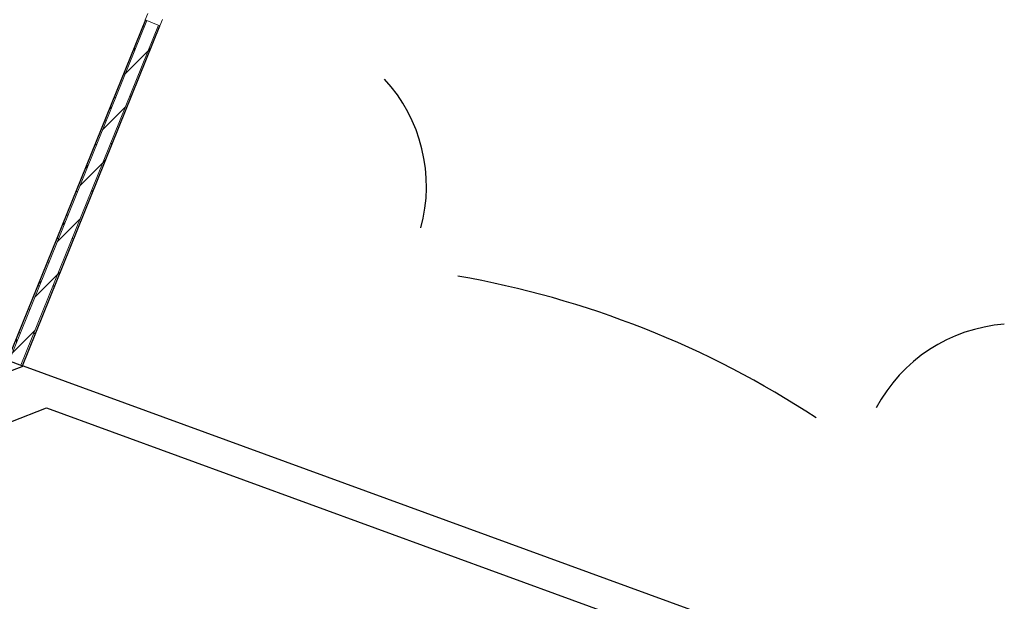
# Model space of a CAD drawing. Header units: inches. Extents: x 424 to 2043, y -237 to 445.
# Tile 35 of 256: x 629.26 to 635.53, y -129.85 to -126.15. Entities that reach past the tile are written whole.
import ezdxf

# ---------------------------------------------------------------- set-up
doc = ezdxf.new("R2010")
doc.units = ezdxf.units.IN
doc.header["$MEASUREMENT"] = 0
for name, color, linetype, lineweight in [('A-DOOR', 31, 'Continuous', 9), ('A-WALL', 113, 'Continuous', 9), ('A-WALL-PATT', 111, 'Continuous', 25)]:
    doc.layers.add(name, color=color, linetype=linetype, lineweight=lineweight)

# ---------------------------------------------------------------- blocks, each defined once
blk = doc.blocks.new('5-panel_Bi-fold_external_door_10806 - Type 1-225860-همکف')
at = {"layer": 'A-DOOR'}
for p, q in [((-2.331, 0.0516), (-2.375, 0.0516)), ((-2.375, 0.0516), (-2.375, -0.05)), ((-2.375, -0.05), (-2.331, -0.05))]:
    blk.add_line(p, q, dxfattribs=at)

msp = doc.modelspace()

# ---------------------------------------------------------------- hatches: boundary and pattern name
at = {"layer": 'A-WALL-PATT', "lineweight": 9}
h = msp.add_hatch(dxfattribs=at)
h.set_pattern_fill('FP_3', color=256, angle=-0.04545, style=0, pattern_type=2)
h.set_pattern_definition([(359.95455, (751.64944, -115.18966), (0.000119, 0.14999995), []), (89.95455, (751.64944, -115.18966), (-0.14999995, 0.000119), [])])
h.paths.add_polyline_path([(629.1915, -128.3212), (630.0691, -126.1541), (630.0598, -126.1503), (629.1821, -128.3178)], flags=0)
h.paths.add_polyline_path([(631.9458, -121.5197), (634.3442, -115.5969), (634.3349, -115.5931), (631.9365, -121.5159)], flags=0)
h = msp.add_hatch(dxfattribs=at)
h.set_pattern_fill('FP_4', color=256, angle=-0.04545, style=0, pattern_type=2)
h.set_pattern_definition([(44.95455, (751.64944, -115.18966), (-0.10598184, 0.10615013), [])])
h.paths.add_polyline_path([(629.2667, -128.3486), (630.1432, -126.1841), (630.0691, -126.1541), (629.1915, -128.3212)], flags=0)
h.paths.add_polyline_path([(632.0199, -121.5497), (634.3883, -115.701), (634.3142, -115.671), (631.9458, -121.5197), (631.9724, -121.5304)], flags=0)
h = msp.add_hatch(dxfattribs=at)
h.set_pattern_fill('FP_2', color=256, angle=-0.04545, style=0, pattern_type=2)
h.set_pattern_definition([(44.95455, (751.64944, -115.18966), (-0.2119637, 0.21230025), []), (134.95455, (751.64944, -115.18966), (-0.21230025, -0.2119637), [])])
h.paths.add_polyline_path([(629.2761, -128.3521), (630.1525, -126.1879), (630.1432, -126.1841), (629.2667, -128.3486)], flags=0)
h.paths.add_polyline_path([(632.0292, -121.5534), (634.3938, -115.7141), (634.3846, -115.7103), (632.0199, -121.5497)], flags=0)

# ---------------------------------------------------------------- linework, layer by layer
for centre, radius, start, end in [((630.8382, -127.2111), 1.0128, 344.90946, 42.52293), ((631.0079, -133.7591), 6.0681, 56.76135, 80.09129), ((635.6098, -129.0978), 1.0128, 94.32971, 151.94318)]:
    msp.add_arc(centre, radius, start, end)
at = {"layer": 'A-WALL', "lineweight": 25}
for p, q in [((630.0598, -126.1503), (629.1821, -128.3178)), ((629.2761, -128.3521), (630.1525, -126.1879)), ((629.1821, -128.3178), (629.2761, -128.3521)), ((635.4416, -130.6017), (629.2842, -128.355)), ((629.4303, -128.6212), (635.373, -130.7896))]:
    msp.add_line(p, q, dxfattribs=at)
at = {"layer": 'A-WALL'}
for p, q in [((630.0691, -126.1541), (629.1915, -128.3212)), ((630.1432, -126.1841), (629.2667, -128.3486))]:
    msp.add_line(p, q, dxfattribs=at)
at = {"layer": 'A-WALL', "lineweight": 25, "flags": 128}
msp.add_lwpolyline([(621.2262, -131.8235), (622.1378, -131.4677), (623.0493, -131.1119), (623.9609, -130.7561), (624.8724, -130.4003), (625.784, -130.0445), (626.6956, -129.6886), (627.6071, -129.3328), (628.5187, -128.977), (629.4303, -128.6212)], dxfattribs=at)
at = {"layer": 'A-WALL', "lineweight": 25}
msp.add_open_spline([(629.2842, -128.355), (628.0353, -128.8359), (625.2254, -129.9176), (622.4153, -130.9988), (620.8541, -131.5994)], degree=3, knots=[0, 0, 0, 0, 0.444444, 1, 1, 1, 1], dxfattribs=at)
at = {"layer": 'A-WALL'}
for points in [[(629.2761, -128.3521), (629.2788, -128.3531), (629.2815, -128.354), (629.2842, -128.355)], [(629.2842, -128.355), (629.2815, -128.354), (629.2788, -128.3531), (629.2761, -128.3521)]]:
    msp.add_open_spline(points, degree=3, dxfattribs=at)

# ---------------------------------------------------------------- block references
at = {"layer": 'A-DOOR', "rotation": 67.95454702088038}
msp.add_blockref('5-panel_Bi-fold_external_door_10806 - Type 1-225860-همکف', (630.9976, -123.9677), dxfattribs=at)

doc.saveas('drawing.dxf')
